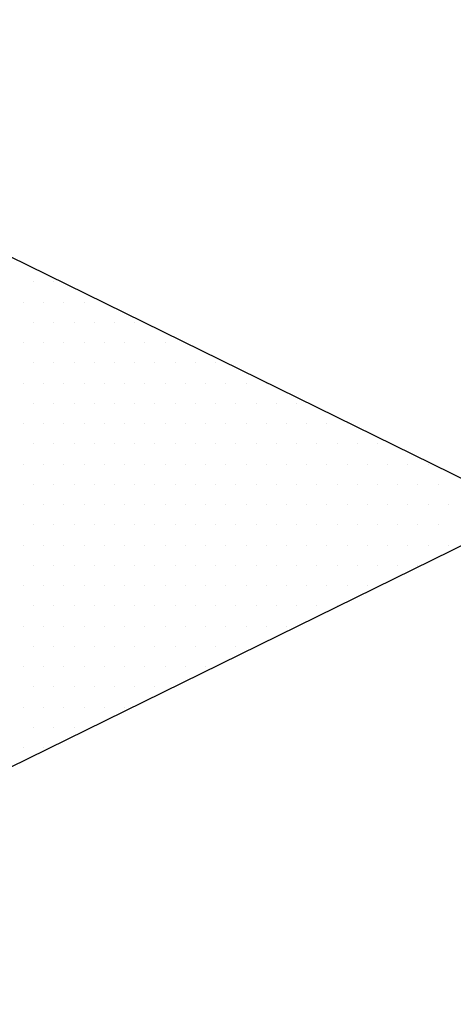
# Model space of a CAD drawing. Header units: millimetres. Extents: x 472 to 1299, y 510 to 798.
# Tile 47 of 69: x 1048.78 to 1050.11, y 628.3 to 631.31. Entities that reach past the tile are written whole.
import ezdxf
from ezdxf.enums import TextEntityAlignment as Align

# ---------------------------------------------------------------- set-up
doc = ezdxf.new("R2010")
doc.units = ezdxf.units.MM
doc.header["$LTSCALE"] = 4
doc.layers.add('ARMATURA', color=7, linetype='Continuous')
doc.layers.add('KKS_1', color=7, linetype='Continuous', lineweight=5)
doc.styles.get("Standard").update_dxf_attribs({"font": 'ISOCP.SHX'})

# ---------------------------------------------------------------- blocks, each defined once
blk = doc.blocks.new('*X17')
at = {"color": 0, "linetype": 'Continuous'}
for p, q in [((-1.53125, 0.6875), (-1.53125, 0.6875)), ((-1.46875, 0.6875), (-1.46875, 0.6875)), ((-1.5625, 0.625), (-1.5625, 0.625)), ((-1.5, 0.625), (-1.5, 0.625)), ((-1.4375, 0.625), (-1.4375, 0.625)), ((-1.375, 0.625), (-1.375, 0.625)), ((-1.53125, 0.5625), (-1.53125, 0.5625)), ((-1.46875, 0.5625), (-1.46875, 0.5625)), ((-1.40625, 0.5625), (-1.40625, 0.5625)), ((-1.34375, 0.5625), (-1.34375, 0.5625)), ((-1.28125, 0.5625), (-1.28125, 0.5625)), ((-1.21875, 0.5625), (-1.21875, 0.5625)), ((-1.5625, 0.5), (-1.5625, 0.5)), ((-1.5, 0.5), (-1.5, 0.5)), ((-1.4375, 0.5), (-1.4375, 0.5)), ((-1.375, 0.5), (-1.375, 0.5)), ((-1.3125, 0.5), (-1.3125, 0.5)), ((-1.25, 0.5), (-1.25, 0.5)), ((-1.1875, 0.5), (-1.1875, 0.5)), ((-1.125, 0.5), (-1.125, 0.5)), ((-1.53125, 0.4375), (-1.53125, 0.4375)), ((-1.46875, 0.4375), (-1.46875, 0.4375)), ((-1.40625, 0.4375), (-1.40625, 0.4375)), ((-1.34375, 0.4375), (-1.34375, 0.4375)), ((-1.28125, 0.4375), (-1.28125, 0.4375)), ((-1.21875, 0.4375), (-1.21875, 0.4375)), ((-1.15625, 0.4375), (-1.15625, 0.4375)), ((-1.09375, 0.4375), (-1.09375, 0.4375)), ((-1.03125, 0.4375), (-1.03125, 0.4375)), ((-0.96875, 0.4375), (-0.96875, 0.4375)), ((-1.5625, 0.375), (-1.5625, 0.375)), ((-1.5, 0.375), (-1.5, 0.375)), ((-1.4375, 0.375), (-1.4375, 0.375)), ((-1.375, 0.375), (-1.375, 0.375)), ((-1.3125, 0.375), (-1.3125, 0.375)), ((-1.25, 0.375), (-1.25, 0.375)), ((-1.1875, 0.375), (-1.1875, 0.375)), ((-1.125, 0.375), (-1.125, 0.375)), ((-1.0625, 0.375), (-1.0625, 0.375)), ((-1, 0.375), (-1, 0.375)), ((-0.9375, 0.375), (-0.9375, 0.375)), ((-0.875, 0.375), (-0.875, 0.375)), ((-0.8125, 0.375), (-0.8125, 0.375)), ((-1.53125, 0.3125), (-1.53125, 0.3125)), ((-1.46875, 0.3125), (-1.46875, 0.3125)), ((-1.40625, 0.3125), (-1.40625, 0.3125)), ((-1.34375, 0.3125), (-1.34375, 0.3125)), ((-1.28125, 0.3125), (-1.28125, 0.3125)), ((-1.21875, 0.3125), (-1.21875, 0.3125)), ((-1.15625, 0.3125), (-1.15625, 0.3125)), ((-1.09375, 0.3125), (-1.09375, 0.3125)), ((-1.03125, 0.3125), (-1.03125, 0.3125)), ((-0.96875, 0.3125), (-0.96875, 0.3125)), ((-0.90625, 0.3125), (-0.90625, 0.3125)), ((-0.84375, 0.3125), (-0.84375, 0.3125)), ((-0.78125, 0.3125), (-0.78125, 0.3125)), ((-0.71875, 0.3125), (-0.71875, 0.3125)), ((-1.5625, 0.25), (-1.5625, 0.25)), ((-1.5, 0.25), (-1.5, 0.25)), ((-1.4375, 0.25), (-1.4375, 0.25)), ((-1.375, 0.25), (-1.375, 0.25)), ((-1.3125, 0.25), (-1.3125, 0.25)), ((-1.25, 0.25), (-1.25, 0.25)), ((-1.1875, 0.25), (-1.1875, 0.25)), ((-1.125, 0.25), (-1.125, 0.25)), ((-1.0625, 0.25), (-1.0625, 0.25)), ((-1, 0.25), (-1, 0.25)), ((-0.9375, 0.25), (-0.9375, 0.25)), ((-0.875, 0.25), (-0.875, 0.25)), ((-0.8125, 0.25), (-0.8125, 0.25)), ((-0.75, 0.25), (-0.75, 0.25)), ((-0.6875, 0.25), (-0.6875, 0.25)), ((-0.625, 0.25), (-0.625, 0.25)), ((-0.5625, 0.25), (-0.5625, 0.25)), ((-1.53125, 0.1875), (-1.53125, 0.1875)), ((-1.46875, 0.1875), (-1.46875, 0.1875)), ((-1.40625, 0.1875), (-1.40625, 0.1875)), ((-1.34375, 0.1875), (-1.34375, 0.1875)), ((-1.28125, 0.1875), (-1.28125, 0.1875)), ((-1.21875, 0.1875), (-1.21875, 0.1875)), ((-1.15625, 0.1875), (-1.15625, 0.1875)), ((-1.09375, 0.1875), (-1.09375, 0.1875)), ((-1.03125, 0.1875), (-1.03125, 0.1875)), ((-0.96875, 0.1875), (-0.96875, 0.1875)), ((-0.90625, 0.1875), (-0.90625, 0.1875)), ((-0.84375, 0.1875), (-0.84375, 0.1875)), ((-0.78125, 0.1875), (-0.78125, 0.1875)), ((-0.71875, 0.1875), (-0.71875, 0.1875)), ((-0.65625, 0.1875), (-0.65625, 0.1875)), ((-0.59375, 0.1875), (-0.59375, 0.1875)), ((-0.53125, 0.1875), (-0.53125, 0.1875)), ((-0.46875, 0.1875), (-0.46875, 0.1875)), ((-1.5625, 0.125), (-1.5625, 0.125)), ((-1.5, 0.125), (-1.5, 0.125)), ((-1.4375, 0.125), (-1.4375, 0.125)), ((-1.375, 0.125), (-1.375, 0.125)), ((-1.3125, 0.125), (-1.3125, 0.125)), ((-1.25, 0.125), (-1.25, 0.125)), ((-1.1875, 0.125), (-1.1875, 0.125)), ((-1.125, 0.125), (-1.125, 0.125)), ((-1.0625, 0.125), (-1.0625, 0.125)), ((-1, 0.125), (-1, 0.125)), ((-0.9375, 0.125), (-0.9375, 0.125)), ((-0.875, 0.125), (-0.875, 0.125)), ((-0.8125, 0.125), (-0.8125, 0.125)), ((-0.75, 0.125), (-0.75, 0.125)), ((-0.6875, 0.125), (-0.6875, 0.125)), ((-0.625, 0.125), (-0.625, 0.125)), ((-0.5625, 0.125), (-0.5625, 0.125)), ((-0.5, 0.125), (-0.5, 0.125)), ((-0.4375, 0.125), (-0.4375, 0.125)), ((-0.375, 0.125), (-0.375, 0.125)), ((-0.3125, 0.125), (-0.3125, 0.125)), ((-1.53125, 0.0625), (-1.53125, 0.0625)), ((-1.46875, 0.0625), (-1.46875, 0.0625)), ((-1.40625, 0.0625), (-1.40625, 0.0625)), ((-1.34375, 0.0625), (-1.34375, 0.0625)), ((-1.28125, 0.0625), (-1.28125, 0.0625)), ((-1.21875, 0.0625), (-1.21875, 0.0625)), ((-1.15625, 0.0625), (-1.15625, 0.0625)), ((-1.09375, 0.0625), (-1.09375, 0.0625)), ((-1.03125, 0.0625), (-1.03125, 0.0625)), ((-0.96875, 0.0625), (-0.96875, 0.0625)), ((-0.90625, 0.0625), (-0.90625, 0.0625)), ((-0.84375, 0.0625), (-0.84375, 0.0625)), ((-0.78125, 0.0625), (-0.78125, 0.0625)), ((-0.71875, 0.0625), (-0.71875, 0.0625)), ((-0.65625, 0.0625), (-0.65625, 0.0625)), ((-0.59375, 0.0625), (-0.59375, 0.0625)), ((-0.53125, 0.0625), (-0.53125, 0.0625)), ((-0.46875, 0.0625), (-0.46875, 0.0625)), ((-0.40625, 0.0625), (-0.40625, 0.0625)), ((-0.34375, 0.0625), (-0.34375, 0.0625)), ((-0.28125, 0.0625), (-0.28125, 0.0625)), ((-1.5625, 0), (-1.5625, 0)), ((-1.5, 0), (-1.5, 0)), ((-1.4375, 0), (-1.4375, 0)), ((-1.375, 0), (-1.375, 0)), ((-1.3125, 0), (-1.3125, 0)), ((-1.25, 0), (-1.25, 0)), ((-1.1875, 0), (-1.1875, 0)), ((-1.125, 0), (-1.125, 0)), ((-1.0625, 0), (-1.0625, 0)), ((-1, 0), (-1, 0)), ((-0.9375, 0), (-0.9375, 0)), ((-0.875, 0), (-0.875, 0)), ((-0.8125, 0), (-0.8125, 0)), ((-0.75, 0), (-0.75, 0)), ((-0.6875, 0), (-0.6875, 0)), ((-0.625, 0), (-0.625, 0)), ((-0.5625, 0), (-0.5625, 0)), ((-0.5, 0), (-0.5, 0)), ((-0.4375, 0), (-0.4375, 0)), ((-0.375, 0), (-0.375, 0)), ((-0.3125, 0), (-0.3125, 0)), ((-0.25, 0), (-0.25, 0)), ((-1.53125, -0.0625), (-1.53125, -0.0625)), ((-1.46875, -0.0625), (-1.46875, -0.0625)), ((-1.40625, -0.0625), (-1.40625, -0.0625)), ((-1.34375, -0.0625), (-1.34375, -0.0625)), ((-1.28125, -0.0625), (-1.28125, -0.0625)), ((-1.21875, -0.0625), (-1.21875, -0.0625)), ((-1.15625, -0.0625), (-1.15625, -0.0625)), ((-1.09375, -0.0625), (-1.09375, -0.0625)), ((-1.03125, -0.0625), (-1.03125, -0.0625)), ((-0.96875, -0.0625), (-0.96875, -0.0625)), ((-0.90625, -0.0625), (-0.90625, -0.0625)), ((-0.84375, -0.0625), (-0.84375, -0.0625)), ((-0.78125, -0.0625), (-0.78125, -0.0625)), ((-0.71875, -0.0625), (-0.71875, -0.0625)), ((-0.65625, -0.0625), (-0.65625, -0.0625)), ((-0.59375, -0.0625), (-0.59375, -0.0625)), ((-0.53125, -0.0625), (-0.53125, -0.0625)), ((-0.46875, -0.0625), (-0.46875, -0.0625)), ((-0.40625, -0.0625), (-0.40625, -0.0625)), ((-0.34375, -0.0625), (-0.34375, -0.0625)), ((-0.28125, -0.0625), (-0.28125, -0.0625)), ((-1.5625, -0.125), (-1.5625, -0.125)), ((-1.5, -0.125), (-1.5, -0.125)), ((-1.4375, -0.125), (-1.4375, -0.125)), ((-1.375, -0.125), (-1.375, -0.125)), ((-1.3125, -0.125), (-1.3125, -0.125)), ((-1.25, -0.125), (-1.25, -0.125)), ((-1.1875, -0.125), (-1.1875, -0.125)), ((-1.125, -0.125), (-1.125, -0.125)), ((-1.0625, -0.125), (-1.0625, -0.125)), ((-1, -0.125), (-1, -0.125)), ((-0.9375, -0.125), (-0.9375, -0.125)), ((-0.875, -0.125), (-0.875, -0.125)), ((-0.8125, -0.125), (-0.8125, -0.125)), ((-0.75, -0.125), (-0.75, -0.125)), ((-0.6875, -0.125), (-0.6875, -0.125)), ((-0.625, -0.125), (-0.625, -0.125)), ((-0.5625, -0.125), (-0.5625, -0.125)), ((-0.5, -0.125), (-0.5, -0.125)), ((-0.4375, -0.125), (-0.4375, -0.125)), ((-0.375, -0.125), (-0.375, -0.125)), ((-0.3125, -0.125), (-0.3125, -0.125)), ((-0.25, -0.125), (-0.25, -0.125)), ((-1.53125, -0.1875), (-1.53125, -0.1875)), ((-1.46875, -0.1875), (-1.46875, -0.1875)), ((-1.40625, -0.1875), (-1.40625, -0.1875)), ((-1.34375, -0.1875), (-1.34375, -0.1875)), ((-1.28125, -0.1875), (-1.28125, -0.1875)), ((-1.21875, -0.1875), (-1.21875, -0.1875)), ((-1.15625, -0.1875), (-1.15625, -0.1875)), ((-1.09375, -0.1875), (-1.09375, -0.1875)), ((-1.03125, -0.1875), (-1.03125, -0.1875)), ((-0.96875, -0.1875), (-0.96875, -0.1875)), ((-0.90625, -0.1875), (-0.90625, -0.1875)), ((-0.84375, -0.1875), (-0.84375, -0.1875)), ((-0.78125, -0.1875), (-0.78125, -0.1875)), ((-0.71875, -0.1875), (-0.71875, -0.1875)), ((-0.65625, -0.1875), (-0.65625, -0.1875)), ((-0.59375, -0.1875), (-0.59375, -0.1875)), ((-0.53125, -0.1875), (-0.53125, -0.1875)), ((-0.46875, -0.1875), (-0.46875, -0.1875)), ((-0.40625, -0.1875), (-0.40625, -0.1875)), ((-0.34375, -0.1875), (-0.34375, -0.1875)), ((-1.5625, -0.25), (-1.5625, -0.25)), ((-1.5, -0.25), (-1.5, -0.25)), ((-1.4375, -0.25), (-1.4375, -0.25)), ((-1.375, -0.25), (-1.375, -0.25)), ((-1.3125, -0.25), (-1.3125, -0.25)), ((-1.25, -0.25), (-1.25, -0.25)), ((-1.1875, -0.25), (-1.1875, -0.25)), ((-1.125, -0.25), (-1.125, -0.25)), ((-1.0625, -0.25), (-1.0625, -0.25)), ((-1, -0.25), (-1, -0.25)), ((-0.9375, -0.25), (-0.9375, -0.25)), ((-0.875, -0.25), (-0.875, -0.25)), ((-0.8125, -0.25), (-0.8125, -0.25)), ((-0.75, -0.25), (-0.75, -0.25)), ((-0.6875, -0.25), (-0.6875, -0.25)), ((-0.625, -0.25), (-0.625, -0.25)), ((-0.5625, -0.25), (-0.5625, -0.25)), ((-0.5, -0.25), (-0.5, -0.25)), ((-1.53125, -0.3125), (-1.53125, -0.3125)), ((-1.46875, -0.3125), (-1.46875, -0.3125)), ((-1.40625, -0.3125), (-1.40625, -0.3125)), ((-1.34375, -0.3125), (-1.34375, -0.3125)), ((-1.28125, -0.3125), (-1.28125, -0.3125)), ((-1.21875, -0.3125), (-1.21875, -0.3125)), ((-1.15625, -0.3125), (-1.15625, -0.3125)), ((-1.09375, -0.3125), (-1.09375, -0.3125)), ((-1.03125, -0.3125), (-1.03125, -0.3125)), ((-0.96875, -0.3125), (-0.96875, -0.3125)), ((-0.90625, -0.3125), (-0.90625, -0.3125)), ((-0.84375, -0.3125), (-0.84375, -0.3125)), ((-0.78125, -0.3125), (-0.78125, -0.3125)), ((-0.71875, -0.3125), (-0.71875, -0.3125)), ((-0.65625, -0.3125), (-0.65625, -0.3125)), ((-0.59375, -0.3125), (-0.59375, -0.3125)), ((-1.5625, -0.375), (-1.5625, -0.375)), ((-1.5, -0.375), (-1.5, -0.375)), ((-1.4375, -0.375), (-1.4375, -0.375)), ((-1.375, -0.375), (-1.375, -0.375)), ((-1.3125, -0.375), (-1.3125, -0.375)), ((-1.25, -0.375), (-1.25, -0.375)), ((-1.1875, -0.375), (-1.1875, -0.375)), ((-1.125, -0.375), (-1.125, -0.375)), ((-1.0625, -0.375), (-1.0625, -0.375)), ((-1, -0.375), (-1, -0.375)), ((-0.9375, -0.375), (-0.9375, -0.375)), ((-0.875, -0.375), (-0.875, -0.375)), ((-0.8125, -0.375), (-0.8125, -0.375)), ((-0.75, -0.375), (-0.75, -0.375)), ((-1.53125, -0.4375), (-1.53125, -0.4375)), ((-1.46875, -0.4375), (-1.46875, -0.4375)), ((-1.40625, -0.4375), (-1.40625, -0.4375)), ((-1.34375, -0.4375), (-1.34375, -0.4375)), ((-1.28125, -0.4375), (-1.28125, -0.4375)), ((-1.21875, -0.4375), (-1.21875, -0.4375)), ((-1.15625, -0.4375), (-1.15625, -0.4375)), ((-1.09375, -0.4375), (-1.09375, -0.4375)), ((-1.03125, -0.4375), (-1.03125, -0.4375)), ((-0.96875, -0.4375), (-0.96875, -0.4375)), ((-0.90625, -0.4375), (-0.90625, -0.4375)), ((-0.84375, -0.4375), (-0.84375, -0.4375)), ((-1.5625, -0.5), (-1.5625, -0.5)), ((-1.5, -0.5), (-1.5, -0.5)), ((-1.4375, -0.5), (-1.4375, -0.5)), ((-1.375, -0.5), (-1.375, -0.5)), ((-1.3125, -0.5), (-1.3125, -0.5)), ((-1.25, -0.5), (-1.25, -0.5)), ((-1.1875, -0.5), (-1.1875, -0.5)), ((-1.125, -0.5), (-1.125, -0.5)), ((-1.0625, -0.5), (-1.0625, -0.5)), ((-1, -0.5), (-1, -0.5)), ((-1.53125, -0.5625), (-1.53125, -0.5625)), ((-1.46875, -0.5625), (-1.46875, -0.5625)), ((-1.40625, -0.5625), (-1.40625, -0.5625)), ((-1.34375, -0.5625), (-1.34375, -0.5625)), ((-1.28125, -0.5625), (-1.28125, -0.5625)), ((-1.21875, -0.5625), (-1.21875, -0.5625)), ((-1.15625, -0.5625), (-1.15625, -0.5625)), ((-1.5625, -0.625), (-1.5625, -0.625)), ((-1.5, -0.625), (-1.5, -0.625)), ((-1.4375, -0.625), (-1.4375, -0.625)), ((-1.375, -0.625), (-1.375, -0.625)), ((-1.3125, -0.625), (-1.3125, -0.625)), ((-1.25, -0.625), (-1.25, -0.625)), ((-1.53125, -0.6875), (-1.53125, -0.6875)), ((-1.46875, -0.6875), (-1.46875, -0.6875)), ((-1.40625, -0.6875), (-1.40625, -0.6875)), ((-1.5625, -0.75), (-1.5625, -0.75)), ((-1.5, -0.75), (-1.5, -0.75))]:
    blk.add_line(p, q, dxfattribs=at)
blk = doc.blocks.new('ZZWR_RL_DH')
at = {"linetype": 'Continuous'}
blk.add_lwpolyline([(0, 0), (-3.0619, 1.5035), (-3.0619, -1.5064), (0, -0.0029)], dxfattribs=at)
at = {"linetype": 'Continuous', "xscale": 0.9900000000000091, "yscale": 0.9900000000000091, "zscale": 0.9900000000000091}
blk.add_blockref('*X17', (0.0012, 0.0211), dxfattribs=at)
at = {"layer": 'KKS_1', "color": 7, "width": 0.8}
blk.add_attdef('KKS_1_KONIEC', text='', height=1.8, dxfattribs=at).set_placement((-0.0917, 2.2144), align=Align.CENTER)
at = {"layer": 'KKS_1', "color": 7, "width": 0.8, "flags": 1}
for tag, p, height in [('OPIS', (-6.4321, -0.2856), 1.5), ('KKS_1_PEŁNY', (-6.4453, -3.0318), 2.5)]:
    blk.add_attdef(tag, p, '', height=height, dxfattribs=at)

msp = doc.modelspace()

# ---------------------------------------------------------------- block references
at = {"layer": 'ARMATURA'}
msp.add_blockref('ZZWR_RL_DH', (1050.3386, 629.8041), dxfattribs=at)

doc.saveas('drawing.dxf')
